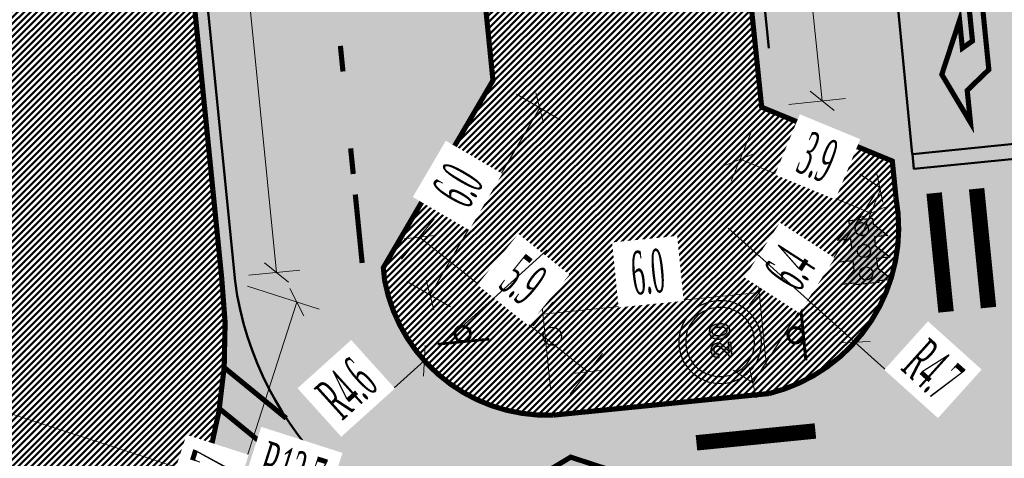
# Model space of a CAD drawing. Extents: x 2931 to 5026, y -2784 to 809.
# Tile 59 of 169: x 3173 to 3200, y -1728 to -1715. Entities that reach past the tile are written whole.
import ezdxf

# ---------------------------------------------------------------- set-up
doc = ezdxf.new("R2010")
doc.units = 0
doc.header["$MEASUREMENT"] = 0
doc.linetypes.add('CONTI', pattern=[0])
doc.linetypes.add('STRIHSMALL', pattern=[1, 0.5, -0.5])
doc.layers.add('.', color=7, linetype='Continuous', lineweight=15)
doc.layers.add('OP-SENAL-NEGRO', color=250, linetype='Continuous')
doc.layers.add('PI_TTDEFAULT', color=5, linetype='CONTI')
doc.styles.add('TimesNewRomanCyr', font='times.ttf', dxfattribs={"width": 0.4, "height": 1.2})
doc.dimstyles.new('GENPLAN1', dxfattribs={"dimscale": 0.5, "dimtxt": 1.2, "dimasz": 1.2, "dimexe": 1.3, "dimexo": 1.5, "dimgap": 0.5, "dimtad": 1, "dimdec": 1, "dimzin": 0, "dimdsep": 46, "dimtxsty": 'TimesNewRomanCyr', "dimblk1": 'OBLIQUE', "dimblk2": 'OBLIQUE', "dimsah": 1, "dimcen": 1, "dimadec": 0, "dimazin": 0, "dimtfac": 0.75, "dimtdec": 1, "dimtix": 1, "dimtmove": 0, "dimatfit": 3, "dimfxl": 1, "dimtvp": 1.2, "dimtfill": 1, "dimlwd": 0, "dimlwe": 0, "dimarcsym": 0})

# ---------------------------------------------------------------- blocks, each defined once
blk = doc.blocks.new('bstrtthtytt434')
at = {"layer": 'PI_TTDEFAULT', "color": 0}
blk.add_circle((3187.892, 538.852), 0.25, dxfattribs=at)
blk.add_point((3187.892, 538.852), dxfattribs=at)
blk = doc.blocks.new('С')
at = {"layer": 'OP-SENAL-NEGRO', "linetype": 'Continuous'}
for points in [[(1245378, -79900), (1245378, -80154), (1245114, -79900)], [(1245835, -79900), (1245835, -80154), (1246099, -79900)], [(1245378, -80332), (1245378, -80585), (1245114, -80332)], [(1245835, -80332), (1245835, -80585), (1246099, -80332)], [(1245378, -80758), (1245378, -81011), (1245114, -80758)], [(1245835, -80758), (1245835, -81011), (1246099, -80758)]]:
    blk.add_hatch(color=256, dxfattribs=at).paths.add_polyline_path(points)
at = {"layer": 'OP-SENAL-NEGRO'}
h = blk.add_hatch(color=256, dxfattribs=at)
h.paths.add_polyline_path([(1245378, -79863), (1245835, -79863), (1245835, -81121), (1245378, -81121)])
edge = h.paths.add_edge_path(flags=16)
edge.add_arc((1245607, -80063), 128, 41.6143, 401.6143)
edge = h.paths.add_edge_path(flags=16)
edge.add_arc((1245607, -80502), 128, 41.6143, 401.6143)
edge = h.paths.add_edge_path(flags=16)
edge.add_arc((1245607, -80928), 128, 41.6143, 401.6143)
for color, points in [(1, [(1245734, -80063, 1), (1245479, -80063, 1)]), (2, [(1245734, -80502, 1), (1245479, -80502, 1)]), (3, [(1245479, -80928, 1), (1245734, -80928, 1)])]:
    blk.add_hatch(color=color, dxfattribs=at).paths.add_polyline_path(points)
at = {"layer": 'OP-SENAL-NEGRO', "linetype": 'Continuous'}
blk.add_lwpolyline([(1245378, -80154), (1245114, -79900), (1245378, -79900), (1245378, -79863), (1245835, -79863), (1245835, -79900), (1246099, -79900), (1245835, -80154), (1245835, -80332), (1246099, -80332), (1245835, -80585), (1245835, -80758), (1246099, -80758), (1245835, -81011), (1245835, -81121), (1245378, -81121), (1245378, -81011), (1245114, -80758), (1245378, -80758), (1245378, -80585), (1245114, -80332), (1245378, -80332), (1245378, -80154)], dxfattribs=at)
at = {"layer": 'OP-SENAL-NEGRO'}
for centre in [(1245607, -80063), (1245607, -80502), (1245607, -80928)]:
    blk.add_circle(centre, 128, dxfattribs=at)
blk = doc.blocks.new('20')
at = {"layer": '.', "transparency": 33554625}
h = blk.add_hatch(color=256, dxfattribs=at)
h.dxf.hatch_style = 1
h.set_gradient(color1=(51, 51, 51), color2=(51, 51, 51), tint=0.64)
h.paths.add_polyline_path([(1338580, -86176), (1338597, -86179), (1338611, -86181), (1338621, -86190), (1338635, -86198), (1338643, -86209), (1338651, -86222), (1338654, -86236), (1338657, -86250), (1338657, -86263), (1338654, -86274), (1338649, -86282), (1338643, -86291), (1338635, -86299), (1338619, -86318), (1338583, -86351), (1338559, -86373), (1338570, -86362), (1338550, -86378), (1338526, -86400), (1338444, -86455), (1338444, -86517), (1338709, -86517), (1338709, -86460), (1338542, -86460), (1338602, -86416), (1338662, -86362), (1338681, -86343), (1338690, -86332), (1338701, -86318), (1338706, -86312), (1338709, -86304), (1338714, -86288), (1338714, -86285), (1338717, -86266), (1338717, -86247), (1338717, -86228), (1338712, -86209), (1338703, -86190), (1338692, -86173), (1338679, -86157), (1338665, -86143), (1338649, -86132), (1338632, -86124), (1338613, -86118), (1338594, -86113), (1338572, -86113), (1338553, -86116), (1338534, -86121), (1338518, -86127), (1338498, -86138), (1338485, -86149), (1338468, -86162), (1338458, -86179), (1338449, -86195), (1338441, -86214), (1338438, -86233), (1338436, -86252), (1338436, -86263), (1338501, -86263), (1338501, -86252), (1338504, -86247), (1338504, -86233), (1338509, -86220), (1338518, -86206), (1338528, -86195), (1338539, -86187), (1338553, -86181), (1338567, -86176)])
h.paths.add_polyline_path([(1338941, -86116), (1338930, -86116), (1338911, -86118), (1338903, -86121), (1338886, -86127), (1338870, -86135), (1338854, -86146), (1338843, -86159), (1338840, -86159), (1338826, -86179), (1338815, -86200), (1338807, -86222), (1338799, -86247), (1338796, -86274), (1338794, -86304), (1338794, -86334), (1338796, -86356), (1338799, -86389), (1338807, -86413), (1338815, -86435), (1338829, -86457), (1338843, -86476), (1338848, -86482), (1338862, -86496), (1338878, -86504), (1338895, -86512), (1338911, -86517), (1338922, -86517), (1338941, -86520), (1338952, -86520), (1338971, -86517), (1338979, -86515), (1338996, -86509), (1339012, -86501), (1339028, -86490), (1339039, -86476), (1339042, -86476), (1339056, -86455), (1339067, -86433), (1339075, -86411), (1339083, -86389), (1339086, -86367), (1339089, -86334), (1339089, -86310), (1339086, -86277), (1339083, -86247), (1339075, -86222), (1339067, -86200), (1339056, -86179), (1339039, -86159), (1339034, -86151), (1339020, -86140), (1339004, -86129), (1338987, -86124), (1338971, -86118), (1338960, -86116)])
h.paths.add_polyline_path([(1338955, -86179), (1338957, -86181), (1338971, -86184), (1338982, -86190), (1338990, -86198), (1338996, -86206), (1339007, -86225), (1339015, -86241), (1339020, -86260), (1339023, -86288), (1339026, -86293), (1339023, -86293), (1339026, -86323), (1339023, -86351), (1339020, -86375), (1339015, -86394), (1339007, -86413), (1338996, -86427), (1338987, -86438), (1338979, -86446), (1338968, -86452), (1338957, -86455), (1338944, -86457), (1338941, -86457), (1338927, -86455), (1338925, -86455), (1338911, -86452), (1338900, -86444), (1338892, -86435), (1338886, -86427), (1338876, -86411), (1338867, -86392), (1338862, -86375), (1338859, -86345), (1338856, -86329), (1338859, -86329), (1338856, -86302), (1338859, -86274), (1338862, -86260), (1338867, -86241), (1338876, -86222), (1338886, -86206), (1338895, -86195), (1338903, -86190), (1338914, -86184), (1338925, -86181), (1338938, -86179), (1338941, -86179)], flags=16)
at = {"color": 1}
blk.add_lwpolyline([(1339540, -86309), (1339524, -86145), (1339478, -85995), (1339404, -85858), (1339306, -85738), (1339185, -85640), (1339049, -85566), (1338899, -85520), (1338735, -85503), (1338574, -85520), (1338421, -85566), (1338284, -85640), (1338164, -85738), (1338066, -85856), (1337992, -85992), (1337946, -86142), (1337927, -86306), (1337927, -86309), (1337943, -86470), (1337990, -86623), (1338066, -86759), (1338164, -86879), (1338284, -86978), (1338421, -87051), (1338574, -87098), (1338735, -87114), (1338899, -87098), (1339049, -87051), (1339185, -86978), (1339306, -86879), (1339404, -86759), (1339478, -86623), (1339524, -86470), (1339540, -86309)], close=True, dxfattribs=at)
at = {"color": 7}
for points in [[(1339407, -86309), (1339393, -86172), (1339355, -86047), (1339295, -85932), (1339210, -85834), (1339112, -85749), (1338997, -85689), (1338871, -85651), (1338735, -85637), (1338601, -85651), (1338473, -85689), (1338361, -85749), (1338260, -85834), (1338178, -85932), (1338118, -86047), (1338077, -86172), (1338063, -86309), (1338077, -86443), (1338118, -86571), (1338178, -86683), (1338260, -86784), (1338361, -86866), (1338473, -86926), (1338601, -86967), (1338735, -86980), (1338871, -86967), (1338997, -86926), (1339112, -86866), (1339210, -86784), (1339295, -86683), (1339355, -86571), (1339393, -86443), (1339407, -86309)], [(1338542, -86460), (1338602, -86416), (1338662, -86362), (1338681, -86343), (1338690, -86332), (1338701, -86318), (1338706, -86312), (1338709, -86304), (1338714, -86288), (1338714, -86285), (1338717, -86266), (1338717, -86247), (1338717, -86228), (1338712, -86209), (1338703, -86190), (1338692, -86173), (1338679, -86157), (1338665, -86143), (1338649, -86132), (1338632, -86124), (1338613, -86118), (1338594, -86113), (1338572, -86113), (1338553, -86116), (1338534, -86121), (1338518, -86127), (1338498, -86138), (1338485, -86149), (1338468, -86162), (1338458, -86179), (1338449, -86195), (1338441, -86214), (1338438, -86233), (1338436, -86252), (1338436, -86263), (1338501, -86263), (1338501, -86252), (1338504, -86247), (1338504, -86233), (1338509, -86220), (1338518, -86206), (1338528, -86195), (1338539, -86187), (1338553, -86181), (1338567, -86176), (1338580, -86176), (1338597, -86179), (1338611, -86181), (1338621, -86190), (1338635, -86198), (1338643, -86209), (1338651, -86222), (1338654, -86236), (1338657, -86250), (1338657, -86263), (1338654, -86274), (1338649, -86282), (1338643, -86291), (1338635, -86299), (1338619, -86318), (1338583, -86351), (1338559, -86373), (1338570, -86362), (1338550, -86378), (1338526, -86400), (1338444, -86455), (1338444, -86517), (1338709, -86517), (1338709, -86460), (1338542, -86460)], [(1338911, -86118), (1338903, -86121), (1338886, -86127), (1338870, -86135), (1338854, -86146), (1338843, -86159), (1338840, -86159), (1338826, -86179), (1338815, -86200), (1338807, -86222), (1338799, -86247), (1338796, -86274), (1338794, -86304), (1338794, -86334), (1338796, -86356), (1338799, -86389), (1338807, -86413), (1338815, -86435), (1338829, -86457), (1338843, -86476), (1338848, -86482), (1338862, -86496), (1338878, -86504), (1338895, -86512), (1338911, -86517), (1338922, -86517), (1338941, -86520), (1338952, -86520), (1338971, -86517), (1338979, -86515), (1338996, -86509), (1339012, -86501), (1339028, -86490), (1339039, -86476), (1339042, -86476), (1339056, -86455), (1339067, -86433), (1339075, -86411), (1339083, -86389), (1339086, -86367), (1339089, -86334), (1339089, -86310), (1339086, -86277), (1339083, -86247), (1339075, -86222), (1339067, -86200), (1339056, -86179), (1339039, -86159), (1339034, -86151), (1339020, -86140), (1339004, -86129), (1338987, -86124), (1338971, -86118), (1338960, -86116), (1338941, -86116), (1338930, -86116), (1338911, -86118)], [(1338957, -86181), (1338971, -86184), (1338982, -86190), (1338990, -86198), (1338996, -86206), (1339007, -86225), (1339015, -86241), (1339020, -86260), (1339023, -86288), (1339026, -86293), (1339023, -86293), (1339026, -86323), (1339023, -86351), (1339020, -86375), (1339015, -86394), (1339007, -86413), (1338996, -86427), (1338987, -86438), (1338979, -86446), (1338968, -86452), (1338957, -86455), (1338944, -86457), (1338941, -86457), (1338927, -86455), (1338925, -86455), (1338911, -86452), (1338900, -86444), (1338892, -86435), (1338886, -86427), (1338876, -86411), (1338867, -86392), (1338862, -86375), (1338859, -86345), (1338856, -86329), (1338859, -86329), (1338856, -86302), (1338859, -86274), (1338862, -86260), (1338867, -86241), (1338876, -86222), (1338886, -86206), (1338895, -86195), (1338903, -86190), (1338914, -86184), (1338925, -86181), (1338938, -86179), (1338941, -86179), (1338955, -86179), (1338957, -86181)], [(1338957, -86181), (1338971, -86184), (1338982, -86190), (1338990, -86198), (1338996, -86206), (1339007, -86225), (1339015, -86241), (1339020, -86260), (1339023, -86288), (1339026, -86293), (1339023, -86293), (1339026, -86323), (1339023, -86351), (1339020, -86375), (1339015, -86394), (1339007, -86413), (1338996, -86427), (1338987, -86438), (1338979, -86446), (1338968, -86452), (1338957, -86455), (1338944, -86457), (1338941, -86457), (1338927, -86455), (1338925, -86455), (1338911, -86452), (1338900, -86444), (1338892, -86435), (1338886, -86427), (1338876, -86411), (1338867, -86392), (1338862, -86375), (1338859, -86345), (1338856, -86329), (1338859, -86329), (1338856, -86302), (1338859, -86274), (1338862, -86260), (1338867, -86241), (1338876, -86222), (1338886, -86206), (1338895, -86195), (1338903, -86190), (1338914, -86184), (1338925, -86181), (1338938, -86179), (1338941, -86179), (1338955, -86179), (1338957, -86181)]]:
    blk.add_lwpolyline(points, close=True, dxfattribs=at)
blk = doc.blocks.new('_Oblique')
at = {"color": 0, "linetype": 'ByBlock', "lineweight": -2}
blk.add_line((-0.5, -0.5), (0.5, 0.5), dxfattribs=at)
blk = doc.blocks.new('*D197')
at = {"color": 0, "lineweight": 0, "transparency": 16777216}
for p, q in [((3165.233, -1672.189), (3167.091, -1672.007)), ((3166.444, -1672.07), (3175.678, -1766.428)), ((3174.466, -1766.547), (3176.325, -1766.365))]:
    blk.add_line(p, q, dxfattribs=at)
at = {"layer": 'Defpoints', "color": 0, "linetype": 'ByBlock', "lineweight": 50, "transparency": 16777216}
for p in [(3164.486, -1672.262), (3173.72, -1766.62), (3175.678, -1766.428)]:
    blk.add_point(p, dxfattribs=at)
at = {"color": 0, "linetype": 'ByBlock', "lineweight": 0, "transparency": 16777216, "xscale": 0.6, "yscale": 0.6, "zscale": 0.6}
for p, rotation in [((3166.444, -1672.07), 95.5891114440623), ((3175.678, -1766.428), 275.5891114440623)]:
    blk.add_blockref('_Oblique', p, dxfattribs=dict(at, rotation=rotation))
at = {"color": 0, "linetype": 'ByBlock', "lineweight": 50, "transparency": 16777216, "insert": (3171.919, -1719.165), "char_height": 1.2, "attachment_point": 5, "rotation": 275.5891, "style": 'TimesNewRomanCyr', "bg_fill": 3, "box_fill_scale": 1.25, "bg_fill_color": 256, "bg_fill_true_color": 13158600, "bg_fill_transparency": 0}
blk.add_mtext('94.8', dxfattribs=at)
blk = doc.blocks.new('*D204')
at = {"color": 0, "lineweight": 0, "transparency": 16777216}
for p, q in [((3193.646, -1710.416), (3195.215, -1710.255)), ((3194.568, -1710.321), (3195.33, -1717.707)), ((3194.407, -1717.802), (3195.976, -1717.64))]:
    blk.add_line(p, q, dxfattribs=at)
at = {"layer": 'Defpoints', "color": 0, "linetype": 'ByBlock', "lineweight": 50, "transparency": 16777216}
for p in [(3192.9, -1710.493), (3195.33, -1717.707), (3193.661, -1717.879)]:
    blk.add_point(p, dxfattribs=at)
at = {"color": 0, "linetype": 'ByBlock', "lineweight": 0, "transparency": 16777216, "xscale": 0.6, "yscale": 0.6, "zscale": 0.6}
for p, rotation in [((3194.568, -1710.321), 95.88396737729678), ((3195.33, -1717.707), 275.8839673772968)]:
    blk.add_blockref('_Oblique', p, dxfattribs=dict(at, rotation=rotation))
at = {"color": 0, "linetype": 'ByBlock', "lineweight": 50, "transparency": 16777216, "insert": (3195.807, -1713.926), "char_height": 1.2, "attachment_point": 5, "rotation": 275.884, "style": 'TimesNewRomanCyr', "bg_fill": 3, "box_fill_scale": 1.25, "bg_fill_color": 256, "bg_fill_true_color": 13158600, "bg_fill_transparency": 0}
blk.add_mtext('7.4', dxfattribs=at)
blk = doc.blocks.new('*D213')
at = {"color": 0, "lineweight": 0, "transparency": 16777216}
for p, q in [((3174.399, -1671.271), (3175.81, -1671.129)), ((3175.164, -1671.194), (3180.289, -1722.439)), ((3179.524, -1722.515), (3180.936, -1722.374))]:
    blk.add_line(p, q, dxfattribs=at)
at = {"layer": 'Defpoints', "color": 0, "linetype": 'ByBlock', "lineweight": 50, "transparency": 16777216}
for p in [(3173.652, -1671.345), (3180.289, -1722.439), (3178.778, -1722.59)]:
    blk.add_point(p, dxfattribs=at)
at = {"color": 0, "linetype": 'ByBlock', "lineweight": 0, "transparency": 16777216, "xscale": 0.6, "yscale": 0.6, "zscale": 0.6}
for p, rotation in [((3175.164, -1671.194), 95.71213707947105), ((3180.289, -1722.439), 275.7121370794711)]:
    blk.add_blockref('_Oblique', p, dxfattribs=dict(at, rotation=rotation))
at = {"color": 0, "linetype": 'ByBlock', "lineweight": 50, "transparency": 16777216, "insert": (3178.584, -1696.731), "char_height": 1.2, "attachment_point": 5, "rotation": 275.7121, "style": 'TimesNewRomanCyr', "bg_fill": 3, "box_fill_scale": 1.25, "bg_fill_color": 256, "bg_fill_true_color": 13158600, "bg_fill_transparency": 0}
blk.add_mtext('51.5', dxfattribs=at)
blk = doc.blocks.new('*D217')
at = {"color": 0, "lineweight": 0, "transparency": 16777216}
for p, q in [((3186.902, -1717.521), (3188.104, -1718.224)), ((3187.543, -1717.896), (3184.522, -1723.059)), ((3183.881, -1722.683), (3185.083, -1723.387))]:
    blk.add_line(p, q, dxfattribs=at)
at = {"layer": 'Defpoints', "color": 0, "linetype": 'ByBlock', "lineweight": 50, "transparency": 16777216}
for p in [(3186.255, -1717.142), (3183.234, -1722.305), (3184.522, -1723.059)]:
    blk.add_point(p, dxfattribs=at)
at = {"color": 0, "linetype": 'ByBlock', "lineweight": 0, "transparency": 16777216, "xscale": 0.6, "yscale": 0.6, "zscale": 0.6}
for p, rotation in [((3187.543, -1717.896), 59.66659399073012), ((3184.522, -1723.059), 239.6665939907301)]:
    blk.add_blockref('_Oblique', p, dxfattribs=dict(at, rotation=rotation))
at = {"color": 0, "linetype": 'ByBlock', "lineweight": 50, "transparency": 16777216, "insert": (3185.289, -1720.042), "char_height": 1.2, "attachment_point": 5, "rotation": 59.6666, "style": 'TimesNewRomanCyr', "bg_fill": 3, "box_fill_scale": 1.25, "bg_fill_color": 256, "bg_fill_true_color": 13158600, "bg_fill_transparency": 0}
blk.add_mtext('6.0', dxfattribs=at)
blk = doc.blocks.new('*D218')
at = {"color": 0, "lineweight": 0, "transparency": 16777216}
for p, q in [((3193.375, -1718.572), (3192.82, -1719.917)), ((3196.669, -1720.802), (3193.068, -1719.316)), ((3196.976, -1720.059), (3196.421, -1721.403))]:
    blk.add_line(p, q, dxfattribs=at)
at = {"layer": 'Defpoints', "color": 0, "linetype": 'ByBlock', "lineweight": 50, "transparency": 16777216}
for p in [(3193.661, -1717.879), (3193.068, -1719.316), (3197.262, -1719.365)]:
    blk.add_point(p, dxfattribs=at)
at = {"color": 0, "linetype": 'ByBlock', "lineweight": 0, "transparency": 16777216, "xscale": 0.6, "yscale": 0.6, "zscale": 0.6}
for p, rotation in [((3193.068, -1719.316), 157.5724829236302), ((3196.669, -1720.802), 337.5724829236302)]:
    blk.add_blockref('_Oblique', p, dxfattribs=dict(at, rotation=rotation))
at = {"color": 0, "linetype": 'ByBlock', "lineweight": 50, "transparency": 16777216, "insert": (3195.198, -1719.262), "char_height": 1.2, "attachment_point": 5, "rotation": 337.5725, "style": 'TimesNewRomanCyr', "bg_fill": 3, "box_fill_scale": 1.25, "bg_fill_color": 256, "bg_fill_true_color": 13158600, "bg_fill_transparency": 0}
blk.add_mtext('3.9', dxfattribs=at)
blk = doc.blocks.new('*D219')
at = {"color": 0, "lineweight": 0, "transparency": 16777216}
for p, q in [((3193.796, -1725.032), (3193.527, -1722.342)), ((3187.837, -1725.628), (3187.568, -1722.938)), ((3187.633, -1723.585), (3193.591, -1722.989))]:
    blk.add_line(p, q, dxfattribs=at)
at = {"layer": 'Defpoints', "color": 0, "linetype": 'ByBlock', "lineweight": 50, "transparency": 16777216}
for p in [(3193.591, -1722.989), (3193.87, -1725.778), (3187.912, -1726.374)]:
    blk.add_point(p, dxfattribs=at)
at = {"color": 0, "linetype": 'ByBlock', "lineweight": 0, "transparency": 16777216, "xscale": 0.6, "yscale": 0.6, "zscale": 0.6}
for p, rotation in [((3193.591, -1722.989), 5.71213707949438), ((3187.633, -1723.585), 185.7121370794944)]:
    blk.add_blockref('_Oblique', p, dxfattribs=dict(at, rotation=rotation))
at = {"color": 0, "linetype": 'ByBlock', "lineweight": 50, "transparency": 16777216, "insert": (3190.526, -1722.429), "char_height": 1.2, "attachment_point": 5, "rotation": 5.7121, "style": 'TimesNewRomanCyr', "bg_fill": 3, "box_fill_scale": 1.25, "bg_fill_color": 256, "bg_fill_true_color": 13158600, "bg_fill_transparency": 0}
blk.add_mtext('6.0', dxfattribs=at)
blk = doc.blocks.new('*D220')
at = {"color": 0, "lineweight": 0, "transparency": 16777216}
for p, q in [((3183.738, -1722.072), (3184.632, -1720.955)), ((3188.869, -1725.179), (3184.226, -1721.463)), ((3188.381, -1725.789), (3189.275, -1724.672))]:
    blk.add_line(p, q, dxfattribs=at)
at = {"layer": 'Defpoints', "color": 0, "linetype": 'ByBlock', "lineweight": 50, "transparency": 16777216}
for p in [(3184.226, -1721.463), (3183.269, -1722.658), (3187.912, -1726.374)]:
    blk.add_point(p, dxfattribs=at)
at = {"color": 0, "linetype": 'ByBlock', "lineweight": 0, "transparency": 16777216, "xscale": 0.6, "yscale": 0.6, "zscale": 0.6}
for p, rotation in [((3184.226, -1721.463), 141.3241597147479), ((3188.869, -1725.179), 321.3241597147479)]:
    blk.add_blockref('_Oblique', p, dxfattribs=dict(at, rotation=rotation))
at = {"color": 0, "linetype": 'ByBlock', "lineweight": 50, "transparency": 16777216, "insert": (3187.086, -1722.648), "char_height": 1.2, "attachment_point": 5, "rotation": 321.3242, "style": 'TimesNewRomanCyr', "bg_fill": 3, "box_fill_scale": 1.25, "bg_fill_color": 256, "bg_fill_true_color": 13158600, "bg_fill_transparency": 0}
blk.add_mtext('5.9', dxfattribs=at)
blk = doc.blocks.new('*D221')
at = {"color": 0, "lineweight": 0, "transparency": 16777216}
for p, q in [((3196.911, -1720.082), (3196.365, -1719.729)), ((3193.418, -1725.486), (3196.911, -1720.082)), ((3193.418, -1725.486), (3192.872, -1725.133))]:
    blk.add_line(p, q, dxfattribs=at)
at = {"layer": 'Defpoints', "color": 0, "linetype": 'ByBlock', "lineweight": 50, "transparency": 16777216}
for p in [(3196.911, -1720.082), (3197.363, -1720.374), (3193.87, -1725.778)]:
    blk.add_point(p, dxfattribs=at)
at = {"color": 0, "linetype": 'ByBlock', "lineweight": 0, "transparency": 16777216, "xscale": 0.6, "yscale": 0.6, "zscale": 0.6}
for p, rotation in [((3196.911, -1720.082), 57.122735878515), ((3193.418, -1725.486), 237.122735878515)]:
    blk.add_blockref('_Oblique', p, dxfattribs=dict(at, rotation=rotation))
at = {"color": 0, "linetype": 'ByBlock', "lineweight": 50, "transparency": 16777216, "insert": (3194.441, -1722.316), "char_height": 1.2, "attachment_point": 5, "rotation": 57.1227, "style": 'TimesNewRomanCyr', "bg_fill": 3, "box_fill_scale": 1.25, "bg_fill_color": 256, "bg_fill_true_color": 13158600, "bg_fill_transparency": 0}
blk.add_mtext('6.4', dxfattribs=at)
blk = doc.blocks.new('*D224')
at = {"color": 0, "lineweight": 0, "transparency": 16777216}
for p, q in [((3179.492, -1722.819), (3181.468, -1723.453)), ((3180.849, -1723.255), (3177.577, -1733.447)), ((3176.22, -1733.012), (3178.196, -1733.646))]:
    blk.add_line(p, q, dxfattribs=at)
at = {"layer": 'Defpoints', "color": 0, "linetype": 'ByBlock', "lineweight": 50, "transparency": 16777216}
for p in [(3178.778, -1722.59), (3175.506, -1732.782), (3177.577, -1733.447)]:
    blk.add_point(p, dxfattribs=at)
at = {"color": 0, "linetype": 'ByBlock', "lineweight": 0, "transparency": 16777216, "xscale": 0.6, "yscale": 0.6, "zscale": 0.6}
for p, rotation in [((3180.849, -1723.255), 72.20168601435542), ((3177.577, -1733.447), 252.2016860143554)]:
    blk.add_blockref('_Oblique', p, dxfattribs=dict(at, rotation=rotation))
at = {"color": 0, "linetype": 'ByBlock', "lineweight": 50, "transparency": 16777216, "insert": (3178.392, -1728.087), "char_height": 1.2, "attachment_point": 5, "rotation": 72.2017, "style": 'TimesNewRomanCyr', "bg_fill": 3, "box_fill_scale": 1.25, "bg_fill_color": 256, "bg_fill_true_color": 13158600, "bg_fill_transparency": 0}
blk.add_mtext('10.7', dxfattribs=at)
blk = doc.blocks.new('*D225')
at = {"color": 0, "lineweight": 0, "transparency": 16777216}
for p in [(3166.197, -1724.172), (3181.479, -1729.078)]:
    blk.add_line(p, (3178.27, -1728.048), dxfattribs=at)
at = {"layer": 'Defpoints', "color": 0, "linetype": 'ByBlock', "lineweight": 50, "transparency": 16777216}
for p in [(3166.197, -1724.172), (3178.27, -1728.048)]:
    blk.add_point(p, dxfattribs=at)
at = {"color": 0, "linetype": 'ByBlock', "lineweight": 50, "transparency": 16777216, "insert": (3180.709, -1727.926), "char_height": 1.2, "attachment_point": 5, "rotation": 342.2017, "style": 'TimesNewRomanCyr', "bg_fill": 3, "box_fill_scale": 1.25, "bg_fill_color": 256, "bg_fill_true_color": 13158600, "bg_fill_transparency": 0}
blk.add_mtext('R12.7', dxfattribs=at)
at = {"color": 0, "linetype": 'ByBlock', "lineweight": 0, "transparency": 16777216, "xscale": 0.6, "yscale": 0.6, "zscale": 0.6, "rotation": 162.2016860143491}
blk.add_blockref('_Oblique', (3178.27, -1728.048), dxfattribs=at)
blk = doc.blocks.new('*D226')
at = {"color": 0, "lineweight": 0, "transparency": 16777216}
for p in [(3192.735, -1721.213), (3198.472, -1726.378)]:
    blk.add_line(p, (3196.231, -1724.361), dxfattribs=at)
at = {"layer": 'Defpoints', "color": 0, "linetype": 'ByBlock', "lineweight": 50, "transparency": 16777216}
for p in [(3192.735, -1721.213), (3196.231, -1724.361)]:
    blk.add_point(p, dxfattribs=at)
at = {"color": 0, "linetype": 'ByBlock', "lineweight": 0, "transparency": 16777216, "xscale": 0.6, "yscale": 0.6, "zscale": 0.6, "rotation": 138.004359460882}
blk.add_blockref('_Oblique', (3196.231, -1724.361), dxfattribs=at)
at = {"color": 0, "linetype": 'ByBlock', "lineweight": 50, "transparency": 16777216, "insert": (3198.374, -1725.13), "char_height": 1.2, "attachment_point": 5, "rotation": 318.0044, "style": 'TimesNewRomanCyr', "bg_fill": 3, "box_fill_scale": 1.25, "bg_fill_color": 256, "bg_fill_true_color": 13158600, "bg_fill_transparency": 0}
blk.add_mtext('R4.7', dxfattribs=at)
blk = doc.blocks.new('*D227')
at = {"color": 0, "lineweight": 0, "transparency": 16777216}
for p in [(3187.744, -1721.826), (3182.12, -1726.895)]:
    blk.add_line(p, (3184.363, -1724.873), dxfattribs=at)
at = {"layer": 'Defpoints', "color": 0, "linetype": 'ByBlock', "lineweight": 50, "transparency": 16777216}
for p in [(3187.744, -1721.826), (3184.363, -1724.873)]:
    blk.add_point(p, dxfattribs=at)
at = {"color": 0, "linetype": 'ByBlock', "lineweight": 0, "transparency": 16777216, "xscale": 0.6, "yscale": 0.6, "zscale": 0.6, "rotation": 42.02979292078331}
blk.add_blockref('_Oblique', (3184.363, -1724.873), dxfattribs=at)
at = {"color": 0, "linetype": 'ByBlock', "lineweight": 50, "transparency": 16777216, "insert": (3182.219, -1725.645), "char_height": 1.2, "attachment_point": 5, "rotation": 42.0298, "style": 'TimesNewRomanCyr', "bg_fill": 3, "box_fill_scale": 1.25, "bg_fill_color": 256, "bg_fill_true_color": 13158600, "bg_fill_transparency": 0}
blk.add_mtext('R4.6', dxfattribs=at)

msp = doc.modelspace()

# ---------------------------------------------------------------- hatches: boundary and pattern name
at = {"layer": '.', "linetype": 'ByBlock', "lineweight": 50}
h = msp.add_hatch(dxfattribs=at)
h.set_pattern_fill('ANSI31', color=252)
edge = h.paths.add_edge_path()
edge.add_line((3056.58, -1552.572), (3060.469, -1561.785))
edge.add_line((3060.469, -1561.785), (3091.428, -1548.715))
edge.add_arc((3092.595, -1551.479), 3, 59.0888, 112.8865, ccw=False)
edge.add_line((3094.136, -1548.905), (3125.421, -1567.637))
edge.add_arc((3123.88, -1570.211), 3, 6.8469, 59.0888, ccw=False)
edge.add_line((3126.859, -1569.854), (3145.924, -1728.63))
edge.add_line((3145.924, -1728.63), (3153.63, -1792.808))
edge.add_line((3153.63, -1792.808), (3155.628, -1829.887))
edge.add_line((3155.628, -1829.887), (3160.81, -1929.677))
edge.add_arc((3157.814, -1929.833), 3, -86.7472, 2.9728, ccw=False)
edge.add_line((3157.984, -1932.828), (3050.376, -1938.944))
edge.add_line((3050.376, -1938.944), (3050.943, -1948.928))
edge.add_line((3050.943, -1948.928), (3313.192, -1934.086))
edge.add_line((3313.192, -1934.086), (3312.624, -1924.102))
edge.add_line((3312.624, -1924.102), (3173.959, -1931.92))
edge.add_arc((3173.788, -1928.925), 3, 182.9728, 273.2528, ccw=False)
edge.add_line((3170.792, -1929.081), (3164.497, -1808.402))
edge.add_line((3164.497, -1808.402), (3163.484, -1789.747))
edge.add_line((3163.484, -1789.747), (3160.819, -1767.851))
edge.add_arc((3164.48, -1768.184), 3.677, 91.7694, 174.806, ccw=False)
edge.add_line((3164.367, -1764.509), (3165.328, -1764.416))
edge.add_line((3165.328, -1764.416), (3157.303, -1682.608))
edge.add_arc((3156.299, -1676.095), 6.59, 187.889, 278.7612, ccw=False)
edge.add_line((3149.772, -1676.999), (3140.935, -1603.167))
edge.add_line((3140.935, -1603.167), (3139.504, -1590.505))
edge.add_line((3139.504, -1590.505), (3136.203, -1563.793))
edge.add_arc((3133.224, -1564.151), 3, 6.8469, 59.0888)
edge.add_line((3134.766, -1561.577), (3099.87, -1540.683))
edge.add_arc((3101.694, -1538.024), 3.224, 157.9186, 235.5584, ccw=False)
edge.add_line((3098.706, -1536.813), (3108.7, -1520.326))
edge.add_arc((3111.265, -1521.883), 3, 58.7322, 148.7322, ccw=False)
edge.add_line((3112.822, -1519.319), (3205.618, -1575.669))
edge.add_line((3205.618, -1575.669), (3207.292, -1576.579))
edge.add_line((3207.292, -1576.579), (3243.014, -1589.925))
edge.add_line((3243.014, -1589.925), (3266.943, -1598.799))
edge.add_line((3266.943, -1598.799), (3413.241, -1686.858))
edge.add_line((3413.241, -1686.858), (3418.398, -1678.291))
edge.add_line((3418.398, -1678.291), (3272.1, -1590.231))
edge.add_line((3272.1, -1590.231), (3270.42, -1589.423))
edge.add_line((3270.42, -1589.423), (3212.93, -1568.101))
edge.add_line((3212.93, -1568.101), (3210.809, -1567.122))
edge.add_line((3210.809, -1567.122), (3103.502, -1501.961))
edge.add_arc((3105.06, -1499.396), 3, 149.0721, 238.7322, ccw=False)
edge.add_line((3102.486, -1497.855), (3107.444, -1489.58))
edge.add_line((3107.444, -1489.58), (3098.865, -1484.441))
edge.add_line((3098.865, -1484.441), (3093.957, -1492.634))
edge.add_arc((3091.383, -1491.092), 3, 238.7322, 329.0721, ccw=False)
edge.add_line((3089.826, -1493.656), (3029.258, -1456.877))
edge.add_line((3029.258, -1456.877), (3024.068, -1465.424))
edge.add_line((3024.068, -1465.424), (3099.146, -1511.014))
edge.add_arc((3097.589, -1513.579), 3, -31.2678, 58.7322, ccw=False)
edge.add_line((3100.153, -1515.136), (3084.604, -1540.742))
edge.add_line((3084.604, -1540.742), (3056.58, -1552.572))
h = msp.add_hatch(dxfattribs=at)
h.set_pattern_fill('ANSI31', color=72)
edge = h.paths.add_edge_path()
edge.add_line((3198.649, -1772.842), (3204.229, -1772.212))
edge.add_line((3204.229, -1772.212), (3205.797, -1786.121))
edge.add_line((3205.797, -1786.121), (3240.427, -1782.215))
edge.add_line((3240.427, -1782.215), (3240.449, -1782.411))
edge.add_line((3240.449, -1782.411), (3240.049, -1782.457))
edge.add_line((3240.049, -1782.457), (3241.598, -1796.176))
edge.add_line((3241.598, -1796.176), (3241.996, -1796.131))
edge.add_line((3241.996, -1796.131), (3242.019, -1796.331))
edge.add_line((3242.019, -1796.331), (3164.317, -1805.095))
edge.add_line((3164.317, -1805.095), (3165.502, -1827.672))
edge.add_line((3165.502, -1827.672), (3169.41, -1827.461))
edge.add_line((3169.41, -1827.461), (3168.37, -1808.993))
edge.add_line((3168.37, -1808.993), (3257.969, -1804.356))
edge.add_line((3257.969, -1804.356), (3268.705, -1803.207))
edge.add_line((3268.705, -1803.207), (3270.714, -1802.941))
edge.add_line((3270.714, -1802.941), (3269.535, -1793.43))
edge.add_line((3269.535, -1793.43), (3268.265, -1789.368))
edge.add_line((3268.265, -1789.368), (3268.138, -1776.731))
edge.add_line((3268.138, -1776.731), (3268.591, -1776.739))
edge.add_line((3268.591, -1776.739), (3271.151, -1756.652))
edge.add_line((3271.151, -1756.652), (3253.464, -1678.575))
edge.add_line((3253.464, -1678.575), (3246.166, -1642.944))
edge.add_line((3246.166, -1642.944), (3240.206, -1605.985))
edge.add_line((3240.206, -1605.985), (3243.364, -1590.529))
edge.add_line((3243.364, -1590.529), (3206.455, -1576.124))
edge.add_line((3206.455, -1576.124), (3113.046, -1522.808))
edge.add_line((3113.046, -1522.808), (3101.145, -1541.433))
edge.add_line((3101.145, -1541.433), (3134.766, -1561.577))
edge.add_arc((3133.224, -1564.151), 3, 6.8495, 59.0888, ccw=False)
edge.add_line((3136.203, -1563.793), (3146.943, -1653.223))
edge.add_line((3146.943, -1653.223), (3222.727, -1644.063))
edge.add_arc((3223.041, -1647.95), 3.899, 6.9229, 94.6084, ccw=False)
edge.add_arc((3223.041, -1647.95), 3.899, -81.4708, 6.9235, ccw=False)
edge.add_line((3223.619, -1651.806), (3196.19, -1655.121))
edge.add_arc((3198.473, -1672.683), 17.709, 97.4073, 105.2027)
edge.add_arc((3203.299, -1690.43), 36.101, 105.2072, 108.165)
edge.add_arc((3188.027, -1642.728), 13.99, 277.1897, 286.6896, ccw=False)
edge.add_line((3189.777, -1656.608), (3187.842, -1656.841))
edge.add_arc((3184.994, -1658.696), 3.399, 6.9207, 33.0769, ccw=False)
edge.add_arc((3184.994, -1658.697), 3.4, -83.0799, 6.9258, ccw=False)
edge.add_arc((3184.993, -1658.696), 3.4, 163.5012, 276.9204, ccw=False)
edge.add_line((3181.733, -1657.731), (3147.973, -1661.805))
edge.add_line((3147.973, -1661.805), (3149.772, -1676.999))
edge.add_arc((3156.299, -1676.095), 6.59, 187.889, 278.7612)
edge.add_line((3157.303, -1682.608), (3156.288, -1672.26))
edge.add_arc((3165.56, -1672.702), 9.282, 100.0727, 177.2694, ccw=False)
edge.add_line((3163.936, -1663.563), (3168.631, -1663.094))
edge.add_arc((3169.037, -1672.297), 9.213, 9.7948, 92.5305, ccw=False)
edge.add_line((3178.116, -1670.73), (3178.31, -1672.672))
edge.add_line((3178.31, -1672.672), (3182.54, -1679.444))
edge.add_line((3182.54, -1679.444), (3183.8, -1692.286))
edge.add_line((3183.8, -1692.286), (3187.002, -1691.966))
edge.add_line((3187.002, -1691.966), (3189.211, -1714.886))
edge.add_line((3189.211, -1714.886), (3186.061, -1715.201))
edge.add_line((3186.061, -1715.201), (3186.255, -1717.142))
edge.add_line((3186.255, -1717.142), (3183.234, -1722.305))
edge.add_arc((3187.732, -1721.857), 4.521, 185.6816, 272.277)
edge.add_line((3187.912, -1726.374), (3193.87, -1725.778))
edge.add_arc((3192.735, -1721.213), 4.704, 283.9692, 366.9435)
edge.add_line((3197.404, -1720.645), (3197.262, -1719.365))
edge.add_line((3197.262, -1719.365), (3193.661, -1717.879))
edge.add_line((3193.661, -1717.879), (3192.9, -1710.493))
edge.add_line((3192.9, -1710.493), (3189.682, -1710.815))
edge.add_line((3189.682, -1710.815), (3185.735, -1671.355))
edge.add_line((3185.735, -1671.355), (3188.845, -1671.044))
edge.add_line((3188.845, -1671.044), (3188.79, -1670.437))
edge.add_arc((3202.59, -1673.932), 14.236, 99.4161, 165.7866, ccw=False)
edge.add_line((3200.261, -1659.888), (3222.924, -1657.621))
edge.add_arc((3223.461, -1670.596), 12.986, 5.7121, 92.3696, ccw=False)
edge.add_line((3236.382, -1669.303), (3237.468, -1680.175))
edge.add_line((3237.468, -1680.175), (3245.489, -1760.369))
edge.add_arc((3232.637, -1760.991), 12.867, -83.6473, 2.7682, ccw=False)
edge.add_line((3234.061, -1773.779), (3215.683, -1775.617))
edge.add_arc((3214.379, -1762.897), 12.787, 185.7956, 275.8557, ccw=False)
edge.add_line((3201.657, -1764.188), (3199.058, -1738.114))
edge.add_arc((3194.432, -1738.576), 4.649, 5.7121, 93.3895)
edge.add_line((3194.157, -1733.936), (3187.347, -1734.627))
edge.add_arc((3187.958, -1738.984), 4.399, 97.9727, 185.7134)
edge.add_line((3183.58, -1739.422), (3184.273, -1746.351))
edge.add_line((3184.273, -1746.351), (3184.893, -1746.842))
edge.add_line((3184.893, -1746.842), (3197.795, -1745.615))
edge.add_line((3197.795, -1745.615), (3199.787, -1766.346))
edge.add_arc((3189.185, -1767.472), 10.662, -84.2215, 6.0611, ccw=False)
edge.add_line((3190.259, -1778.079), (3179.893, -1779.128))
edge.add_arc((3178.568, -1766.176), 13.02, 184.581, 275.8449, ccw=False)
edge.add_line((3165.589, -1767.216), (3165.328, -1764.416))
edge.add_line((3165.328, -1764.416), (3164.846, -1764.462))
edge.add_line((3164.846, -1764.462), (3167.773, -1790.41))
edge.add_line((3167.773, -1790.41), (3200.232, -1786.748))
edge.add_line((3200.232, -1786.748), (3198.649, -1772.842))
h = msp.add_hatch(dxfattribs=at)
h.set_pattern_fill('ANSI31', color=72)
h.paths.add_polyline_path([(3164.486, -1672.262), (3173.72, -1766.62, 0.43963), (3178.707, -1771.059), (3184.176, -1770.554, 0.39701), (3188.161, -1765.646), (3187.522, -1759.255, 0.43981), (3186.543, -1758.083), (3174.01, -1759.337), (3172.349, -1742.723, -0.277982), (3175.506, -1732.782, 0.221407), (3178.778, -1722.59), (3173.652, -1671.345, 0.90175)])
at = {"lineweight": 40, "true_color": 0x7d7d7d}
h = msp.add_hatch(color=8, dxfattribs=at)
h.dxf.hatch_style = 1
h.paths.add_polyline_path([(3236.402, -1669.52, 0.402091), (3222.924, -1657.621), (3200.261, -1659.888, 0.297973), (3188.79, -1670.437), (3188.845, -1671.044), (3185.735, -1671.355), (3187.122, -1685.216), (3188.508, -1699.076), (3189.682, -1710.815), (3192.9, -1710.493), (3193.661, -1717.879), (3197.262, -1719.365), (3197.363, -1720.374, -0.395459), (3193.87, -1725.778), (3187.912, -1726.374, -0.37178), (3183.269, -1722.658), (3183.234, -1722.305), (3186.255, -1717.142), (3186.061, -1715.201), (3189.211, -1714.886), (3188.213, -1704.907), (3187.002, -1691.966), (3183.8, -1692.286), (3182.54, -1679.444), (3178.31, -1672.672), (3178.116, -1670.73, 0.377548), (3168.631, -1663.094), (3163.936, -1663.563, 0.350179), (3156.288, -1672.26), (3163.262, -1743.357), (3165.567, -1766.893, 0.440765), (3180.448, -1779.06), (3185.997, -1778.505), (3190.086, -1778.096, 0.420438), (3199.787, -1766.346), (3197.795, -1745.615), (3185.072, -1746.825, -0.402353), (3184.273, -1746.351), (3183.583, -1739.448, -0.404419), (3187.347, -1734.627), (3190.442, -1734.318), (3193.613, -1734, -0.455909), (3199.078, -1738.405), (3201.657, -1764.188, 0.414521), (3215.683, -1775.617), (3234.061, -1773.779, 0.396006), (3245.489, -1760.369)])
h.paths.add_polyline_path([(3207.038, -1691.662), (3216.345, -1690.657, -0.46091), (3217.206, -1691.255), (3217.714, -1696.332), (3223.106, -1695.793), (3222.597, -1690.707, -0.504385), (3223.101, -1690.129), (3228.151, -1689.624), (3227.609, -1684.212), (3206.745, -1686.299, -0.41355), (3201.883, -1682.661), (3200.865, -1672.484, -0.412596), (3204.897, -1667.762), (3223.714, -1665.88, -0.38637), (3228.194, -1669.717, -0.391943), (3224.459, -1674.848), (3214.865, -1675.808, -0.42155), (3214.236, -1675.314), (3213.724, -1670.197), (3208.388, -1670.73), (3208.871, -1675.553, -0.316614), (3208.485, -1676.45), (3203.333, -1676.965), (3203.862, -1682.258), (3223.98, -1680.246, -0.392126), (3229.549, -1683.651), (3230.537, -1693.523, -0.43508), (3225.963, -1698.427), (3217.189, -1699.305, -0.441305), (3216.62, -1698.957), (3216.103, -1693.787), (3210.681, -1694.329), (3211.174, -1699.257, -0.510861), (3210.584, -1699.915), (3205.645, -1700.409), (3206.186, -1705.816), (3226.496, -1703.784, -0.423874), (3231.905, -1707.579), (3232.935, -1717.88, -0.380934), (3228.855, -1722.37), (3210.29, -1724.227, -0.94457), (3209.381, -1715.153), (3218.711, -1714.258, -0.348844), (3219.56, -1714.79), (3220.062, -1719.806), (3225.414, -1719.27), (3224.904, -1714.171, -0.545882), (3225.389, -1713.652), (3230.423, -1713.148), (3229.888, -1707.798), (3209.071, -1709.88, -0.38534), (3204.23, -1706.117), (3203.216, -1695.98, -0.358478)], flags=16)
h.paths.add_polyline_path([(3178.778, -1722.59, -0.221407), (3175.506, -1732.782, 0.277982), (3172.349, -1742.723), (3174.01, -1759.337), (3186.543, -1758.083, -0.43981), (3187.522, -1759.255), (3188.161, -1765.646, -0.39701), (3184.176, -1770.554), (3178.707, -1771.059, -0.43963), (3173.72, -1766.62), (3164.486, -1672.262, -0.90175), (3173.652, -1671.345)], flags=16)
h.paths.add_polyline_path([(3211.09, -1732.293), (3228.779, -1730.628, -0.914266), (3229.433, -1737.188), (3222.054, -1738.026, 0.227559), (3216.003, -1741.14, 0.425755), (3217.309, -1754.284, -0.624544), (3215.087, -1761.08, -0.436464), (3209.054, -1756.615), (3207.189, -1737.466, -0.408094)], flags=16)
h.paths.add_polyline_path([(3178.378, -1739.988), (3179.649, -1752.691), (3192.388, -1751.417, -0.422556), (3193.163, -1752.245), (3194.337, -1764.545, -1), (3193.354, -1764.731), (3192.121, -1752.411), (3179.426, -1753.681, -0.447072), (3178.614, -1752.77), (3177.358, -1740.212, -1)], flags=16)
h.paths.add_polyline_path([(3222.246, -1743.234), (3231.631, -1742.229, -0.015181), (3232.167, -1742.171), (3231.631, -1742.229, 0.203994), (3225.667, -1745.8, 0.384565), (3226.87, -1757.822, -0.710203), (3225.227, -1764.971), (3216.525, -1765.903, -0.021306), (3215.829, -1765.978), (3216.525, -1765.903, 0.184109), (3221.627, -1763.026, 0.420643), (3220.315, -1749.911, -0.609291)], flags=16)
h.paths.add_polyline_path([(3232.325, -1747.335), (3232.729, -1747.287), (3233.105, -1747.242, 0.124341), (3236.558, -1745.901, -0.420758), (3239.516, -1747.703), (3240.818, -1760.72, -0.372688), (3233.835, -1769.221), (3228.05, -1769.853, 0.547552), (3230.818, -1754.322, -0.658009)], flags=16)

# ---------------------------------------------------------------- linework, layer by layer
at = {"color": 255, "lineweight": 50, "ltscale": 1000}
for points in [[(3225.858, -1770.49), (3233.913, -1769.678, 0.399803), (3241.203, -1760.54), (3232.251, -1669.1, 0.379974), (3223.52, -1661.789), (3203.165, -1663.814, 0.331694), (3196.788, -1672.08), (3201.384, -1719.226), (3197.855, -1719.579), (3197.814, -1719.172), (3201.345, -1718.819)], [(3190.035, -1730.252), (3190.38, -1733.753), (3190.894, -1733.701), (3190.544, -1730.202), (3180.174, -1731.223, 0.401411), (3172.629, -1740.801), (3173.648, -1750.404), (3174.491, -1758.873), (3181.516, -1758.164), (3186.623, -1757.699, -0.394561), (3188.037, -1759.003), (3188.62, -1764.943, -0.467891), (3183.468, -1771.146), (3179.259, -1771.559, -0.469763), (3173.172, -1766.371), (3172.852, -1763.169), (3163.919, -1672.282, -0.954375), (3174.034, -1671.578), (3179.146, -1722.682, 0.352497), (3187.393, -1730.513)]]:
    msp.add_lwpolyline(points, format="xyb", dxfattribs=at)
at = {"color": 255, "linetype": 'STRIHSMALL', "lineweight": 50, "ltscale": 1000}
msp.add_lwpolyline([(3197.813, -1719.163), (3193.237, -1672.222, -0.364573), (3203.165, -1663.814, -0.330897)], format="xyb", dxfattribs=at)
at = {"const_width": 0.142}
msp.add_lwpolyline([(3187.522, -1759.255), (3188.161, -1765.646, -0.39701), (3184.176, -1770.554), (3178.707, -1771.059, -0.43963), (3173.72, -1766.62), (3164.486, -1672.262, -0.90175), (3173.652, -1671.345), (3178.778, -1722.59, -0.221407), (3175.506, -1732.782, 0.277982), (3172.349, -1742.723), (3174.01, -1759.337), (3186.543, -1758.083, -0.43981), (3187.522, -1759.255)], format="xyb", dxfattribs=at)
msp.add_lwpolyline([(3182.54, -1679.444, 0.142, 0.142, 0), (3183.8, -1692.286, 0.142, 0.142, 0), (3187.002, -1691.966, 0.142, 0.142, 0), (3188.213, -1704.907, 0.142, 0.142, 0), (3189.211, -1714.886, 0.142, 0.142, 0), (3186.061, -1715.201, 0.142, 0.142, 0), (3186.255, -1717.142, 0.142, 0.142, 0), (3183.234, -1722.305, 0.142, 0.142, 0), (3183.269, -1722.658, 0.142, 0.142, 0.37178), (3187.912, -1726.374, 0.142, 0.142, 0), (3193.87, -1725.778, 0.142, 0.142, 0.395459), (3197.363, -1720.374, 0.142, 0.142, 0), (3197.262, -1719.365, 0.142, 0.142, 0), (3193.661, -1717.879, 0.142, 0.142, 0), (3192.9, -1710.493, 0.142, 0.142, 0), (3189.682, -1710.815, 0.142, 0.142, 0), (3188.508, -1699.076, 0.142, 0.142, 0), (3187.122, -1685.216, 0.142, 0.142, 0)], format="xyseb")
at = {"color": 2, "lineweight": 50, "ltscale": 1000}
msp.add_lwpolyline([(3193.863, -1716.253), (3193.218, -1709.89), (3192.794, -1709.932)], dxfattribs=at)
at = {"color": 5, "const_width": 0.142}
for points in [[(3199.609, -1713.715), (3199.922, -1716.842), (3199.327, -1717.416), (3199.416, -1718.3), (3198.626, -1716.977), (3199.116, -1715.481), (3199.193, -1716.251), (3199.471, -1716.052), (3199.241, -1713.752), (3199.609, -1713.715)], [(3182.121, -1716.894), (3182.05, -1716.187)], [(3182.404, -1719.722), (3182.333, -1719.015)], [(3182.65, -1722.177), (3182.461, -1720.288)], [(3178.846, -1725.059), (3180.56, -1726.462)], [(3178.715, -1726.194), (3184.357, -1730.812)], [(3191.661, -1728.516), (3188.534, -1728.829), (3187.96, -1728.234), (3187.076, -1728.323), (3188.399, -1727.533), (3189.895, -1728.023), (3189.125, -1728.1), (3189.324, -1728.378), (3191.624, -1728.148), (3191.661, -1728.516)]]:
    msp.add_lwpolyline(points, dxfattribs=at)
at = {"color": 2, "const_width": 0.426}
for points in [[(3199.585, -1720.129), (3199.585, -1720.129), (3199.913, -1723.407)], [(3191.864, -1727.138), (3191.864, -1727.138), (3195.142, -1726.811)]]:
    msp.add_lwpolyline(points, dxfattribs=at)
at = {"color": 255, "const_width": 0.426}
msp.add_lwpolyline([(3198.415, -1720.248), (3198.415, -1720.248), (3198.743, -1723.526)], dxfattribs=at)
at = {"lineweight": 60}
for points in [[(3194.881, -1724.856), (3194.739, -1723.442)], [(3186.147, -1724.276), (3184.733, -1724.417)]]:
    msp.add_lwpolyline(points, dxfattribs=at)
for centre in [(3185.419, -1724.134), (3194.598, -1724.17)]:
    msp.add_circle(centre, 0.213, dxfattribs=at)

# ---------------------------------------------------------------- block references
at = {"linetype": 'ByBlock'}
msp.add_blockref('bstrtthtytt434', (0, -2263.049), dxfattribs=at)
at = {"xscale": 0.00142137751, "yscale": 0.00142137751, "zscale": 0.00142137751}
for name, p, rotation in [('С', (4969.555, -1659.486), 185.7121370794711), ('20', (3259.84, -3629.966), 95.71213707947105)]:
    msp.add_blockref(name, p, dxfattribs=dict(at, rotation=rotation))

# ---------------------------------------------------------------- next in the draw order: dimensions: what is measured, and where the dimension line sits
at = {"color": 5, "linetype": 'ByBlock', "lineweight": 50}
for p1, p2, distance, picture, middle in [((3164.486, -1672.262), (3173.72, -1766.62), 1.967, '*D197', (3171.919, -1719.165)), ((3192.9, -1710.493), (3193.661, -1717.879), 1.677, '*D204', (3195.807, -1713.926)), ((3186.255, -1717.142), (3183.234, -1722.305), 1.493, '*D217', (3185.289, -1720.042))]:
    dim = msp.add_aligned_dim(p1=p1, p2=p2, distance=distance, dimstyle='GENPLAN1', override={"dimfxl": 6, "dimfxlon": 1, "dimarcsym": 1}, dxfattribs=at)
    dim.commit()
    dim.dimension.update_dxf_attribs({"geometry": picture, "text_midpoint": middle})

# ---------------------------------------------------------------- next in the draw order: dimensions: what is measured, and where the dimension line sits
for p1, p2, distance, picture, middle in [((3173.652, -1671.345), (3178.778, -1722.59), 1.519, '*D213', (3178.584, -1696.731)), ((3197.262, -1719.365), (3193.661, -1717.879), 1.555, '*D218', (3195.198, -1719.262))]:
    dim = msp.add_aligned_dim(p1=p1, p2=p2, distance=distance, dimstyle='GENPLAN1', override={"dimfxl": 6, "dimfxlon": 1, "dimarcsym": 1}, dxfattribs=at)
    dim.commit()
    dim.dimension.update_dxf_attribs({"geometry": picture, "text_midpoint": middle})

# ---------------------------------------------------------------- next in the draw order: dimensions: what is measured, and where the dimension line sits
for p1, p2, distance, picture, middle in [((3187.912, -1726.374), (3193.87, -1725.778), 2.804, '*D219', (3190.526, -1722.429)), ((3178.778, -1722.59), (3175.506, -1732.782), 2.175, '*D224', (3178.392, -1728.087))]:
    dim = msp.add_aligned_dim(p1=p1, p2=p2, distance=distance, dimstyle='GENPLAN1', override={"dimfxl": 6, "dimfxlon": 1, "dimarcsym": 1}, dxfattribs=at)
    dim.commit()
    dim.dimension.update_dxf_attribs({"geometry": picture, "text_midpoint": middle})

# ---------------------------------------------------------------- next in the draw order: dimensions: what is measured, and where the dimension line sits
for p1, p2, distance, picture, middle in [((3193.87, -1725.778), (3197.363, -1720.374), 0.538, '*D221', (3194.441, -1722.316)), ((3187.912, -1726.374), (3183.269, -1722.658), -1.531, '*D220', (3187.086, -1722.648))]:
    dim = msp.add_aligned_dim(p1=p1, p2=p2, distance=distance, dimstyle='GENPLAN1', override={"dimfxl": 6, "dimfxlon": 1, "dimarcsym": 1}, dxfattribs=at)
    dim.commit()
    dim.dimension.update_dxf_attribs({"geometry": picture, "text_midpoint": middle})
dim = msp.add_radius_dim(center=(3166.197, -1724.172), mpoint=(3178.27, -1728.048), dimstyle='GENPLAN1', override={"dimfxl": 6, "dimfxlon": 1, "dimarcsym": 1}, dxfattribs=at)
dim.commit()
dim.dimension.update_dxf_attribs({"geometry": '*D225', "text_midpoint": (3180.709, -1727.926)})

# ---------------------------------------------------------------- next in the draw order: dimensions: what is measured, and where the dimension line sits
for center, mpoint, picture, middle in [((3192.735, -1721.213), (3196.231, -1724.361), '*D226', (3198.374, -1725.13)), ((3187.744, -1721.826), (3184.363, -1724.873), '*D227', (3182.219, -1725.645))]:
    dim = msp.add_radius_dim(center=center, mpoint=mpoint, dimstyle='GENPLAN1', override={"dimfxl": 6, "dimfxlon": 1, "dimarcsym": 1}, dxfattribs=at)
    dim.commit()
    dim.dimension.update_dxf_attribs({"geometry": picture, "text_midpoint": middle})

doc.saveas('drawing.dxf')
